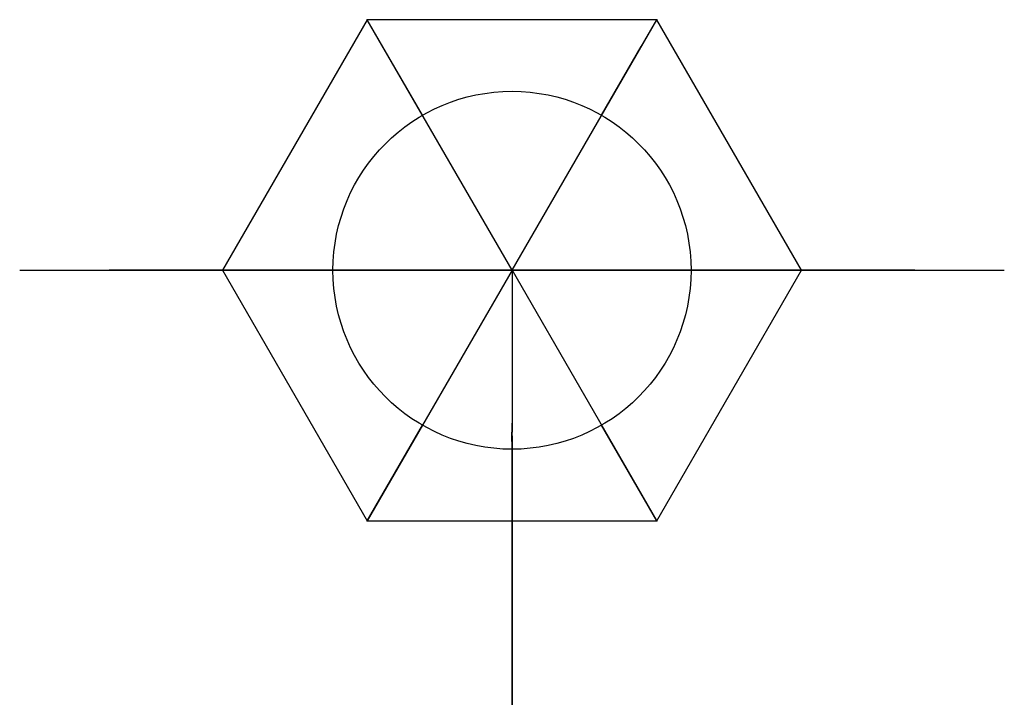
# Model space of a CAD drawing. Header units: inches. Extents: x -5.5 to 5.5, y -4.9 to 2.8.
import ezdxf

# ---------------------------------------------------------------- set-up
doc = ezdxf.new("R2010")
doc.units = ezdxf.units.IN
doc.header["$MEASUREMENT"] = 0
for name, color, linetype in [('Arca Petite v8_Sketch1', 7, 'Continuous'), ('Arca Petite v8_Sketch2', 7, 'Continuous'), ('Arca Petite v8_Sketch3', 7, 'Continuous'), ('Arca Petite v8_Sketch4', 7, 'Continuous'), ('Arca Tall v18_Sketch1', 7, 'Continuous'), ('Arca Tall v18_Sketch2', 7, 'Continuous'), ('Arca Tall v18_Sketch3', 7, 'Continuous'), ('Facet Petite v7_Sketch10', 7, 'Continuous'), ('Facet Petite v7_Sketch12', 7, 'Continuous'), ('Facet Petite v7_Sketch15', 7, 'Continuous'), ('Facet Petite v7_Sketch17', 7, 'Continuous'), ('Facet Petite v7_Sketch18', 7, 'Continuous'), ('Facet Petite v7_Sketch7', 7, 'Continuous'), ('Facet Petite v7_Sketch8', 7, 'Continuous'), ('Ketra - A20 Tunable Lamp v4_Sketch1', 7, 'Continuous'), ('Trove - TL v7_Sketch1', 7, 'Continuous')]:
    doc.layers.add(name, color=color, linetype=linetype)

# ---------------------------------------------------------------- blocks, each defined once
blk = doc.blocks.new('ArcaPetitev8')
at = {"layer": 'Arca Petite v8_Sketch1'}
for p, q in [((-5, 0), (5, 0)), ((-2.5, 0, -4), (2.5, 0, -4)), ((0, 0, 4), (0, 0, -4))]:
    blk.add_line(p, q, dxfattribs=at)
blk.add_point((0, 0), dxfattribs=at)
at = {"layer": 'Arca Petite v8_Sketch2'}
for p, q in [((-5, 0), (5, 0)), ((-4.5, 0), (4.5, 0)), ((-4.5, 0, 3), (-4.5, 0, -2.5)), ((-4.5, 0, -2.5), (-2, 0, -2.5)), ((4.5, 0, 3), (-4.5, 0, 3)), ((-2.5, 0, -4), (2.5, 0, -4)), ((-2, 0, -4), (-2, 0, -2.5)), ((2, 0, -4), (-2, 0, -4)), ((0, 0, 4), (0, 0, -4)), ((0, 0, -4), (0, 0, 3)), ((2, 0, -2.5), (2, 0, -4)), ((2, 0, -2.5), (4.5, 0, -2.5)), ((4.5, 0, -2.5), (4.5, 0, 3))]:
    blk.add_line(p, q, dxfattribs=at)
for p in [(0, 0), (0, 0, -4)]:
    blk.add_point(p, dxfattribs=at)
at = {"layer": 'Arca Petite v8_Sketch3'}
for p, q in [((-4.5, 0, 0.75), (-4.5, 0, 0.6)), ((-2.276, 0, -2.635), (-3.333, 0, -2.252)), ((0.5, 0, -4), (-2, 0, -4)), ((-2, 0, -4), (-2, 0, -3.05)), ((0, 0, -4), (0, 0, 4.008)), ((0.5, 0, 4.01), (0.5, 0, -4)), ((0.5, 0, -3.931), (0.5, 0, -3.114))]:
    blk.add_line(p, q, dxfattribs=at)
at = {"layer": 'Arca Petite v8_Sketch3', "extrusion": (0, 1, 0)}
for centre, radius, start, end in [((-8.725, 0.675), 13.225, 353.1901, 7.2965), ((3.846, -0.826), 0.565, 351.1302, 353.1901), ((2.179, -0.566), 2.252, 333.9874, 351.1302), ((2.02, 1.98), 2.402, 8.978, 28.8769), ((3.7, -1.308), 0.56, 325.1898, 333.9874), ((0.761, 0.735), 4.139, 321.9056, 325.1898), ((3.598, 2.85), 0.601, 28.8769, 36.7084), ((0.761, 0.735), 4.139, 36.7084, 38.0444), ((3.597, 2.954), 0.538, 38.0444, 45.4568), ((3.68, -1.553), 0.43, 313.5683, 321.9056), ((2.789, -0.616), 1.723, 305.8264, 313.5683), ((2.464, 1.803), 2.154, 45.4568, 51.7474), ((1.547, 1.798), 4.426, 293.7981, 300.561), ((3.463, 3.07), 0.54, 51.7474, 63.9112), ((2.019, 0.121), 3.823, 63.9112, 87.2926), ((2.45, -3.05), 0.45, 112.7545, 180), ((-0.5, -48.104), 52.114, 87.0306, 92.7497)]:
    blk.add_arc(centre, radius, start, end, dxfattribs=at)
at = {"layer": 'Arca Petite v8_Sketch3'}
blk.add_point((0.5, 0, -4), dxfattribs=at)
at = {"layer": 'Arca Petite v8_Sketch4'}
for p, q in [((4.5, 0, 3), (-4.5, 0, 3)), ((4.5, 0, 3), (-4.5, 0, 3)), ((-2.242, 0, -2.652), (-3.346, 0, -2.252)), ((0, 0, -4), (-2, 0, -4)), ((-2, 0, -4), (-2, 0, -3.051)), ((0, 0, -4), (0, 0, 3.008))]:
    blk.add_line(p, q, dxfattribs=at)
at = {"layer": 'Arca Petite v8_Sketch4', "extrusion": (0, 1, 0)}
for centre, radius, start, end in [((-8.725, 0.175), 13.225, 359.6514, 0.3486), ((-8.713, 0.675), 13.225, 353.1916, 357.4844), ((-8.713, -0.325), 13.225, 2.5156, 7.2965), ((3.858, -0.826), 0.565, 351.0517, 353.2251), ((2.192, -0.566), 2.252, 333.9874, 351.1103), ((2.033, 0.98), 2.402, 8.978, 28.8769), ((3.712, -1.308), 0.56, 325.1898, 333.9874), ((0.774, 0.735), 4.139, 321.9056, 325.1898), ((3.61, 1.85), 0.601, 28.8769, 36.7084), ((0.774, -0.265), 4.139, 36.7084, 38.0444), ((3.61, 1.954), 0.538, 38.0444, 45.4568), ((3.693, -1.553), 0.43, 313.5683, 321.9056), ((2.801, -0.616), 1.723, 305.8264, 313.5683), ((2.476, 0.803), 2.154, 45.4568, 51.7474), ((3.475, 2.07), 0.54, 51.7474, 63.9112), ((1.56, 1.798), 4.426, 293.7981, 300.561), ((2.032, -0.879), 3.823, 63.9112, 87.2926), ((2.45, -3.051), 0.45, 117.5291, 179.9982), ((-0.487, -49.104), 52.114, 87.0306, 89.464)]:
    blk.add_arc(centre, radius, start, end, dxfattribs=at)
at = {"layer": 'Arca Petite v8_Sketch4'}
blk.add_point((0.5, 0, -4), dxfattribs=at)
blk = doc.blocks.new('Trove-TLv7')
at = {"layer": 'Trove - TL v7_Sketch1'}
for p, q in [((0, 0, 9.569), (0, 0, -1)), ((0, 0, 9.757), (0, 0, 9.569)), ((0, 0, 9.757), (0, -1.81, 9.757)), ((0, 0, 9.569), (0, -1.708, 9.569)), ((0, -1.812, 0.484), (0, -1.812, -0.5)), ((0, -2, -0.5), (0, -1.812, -0.5)), ((0, -4.613, 5.196), (0, -1.813, 9.512)), ((0, -1.85, 0.616), (0, -4.614, 5.062)), ((0, -4.835, 5.198), (0, -1.915, 9.7)), ((0, -2, 0.431), (0, -2, -0.5)), ((0, -2.038, 0.563), (0, -4.836, 5.064))]:
    blk.add_line(p, q, dxfattribs=at)
at = {"layer": 'Trove - TL v7_Sketch1', "extrusion": (1, 0, 1.5854e-12)}
blk.add_arc((-1.708, 9.444), 0.125, 90, 147.0306, dxfattribs=at)
at = {"layer": 'Trove - TL v7_Sketch1', "extrusion": (-1, 0, -1.5561e-12)}
blk.add_arc((1.81, 9.632), 0.125, 32.9694, 90, dxfattribs=at)
at = {"layer": 'Trove - TL v7_Sketch1', "extrusion": (1, -1.2e-15, 9e-16)}
blk.add_arc((-2.062, 0.484), 0.25, 360, 31.866, dxfattribs=at)
at = {"layer": 'Trove - TL v7_Sketch1', "extrusion": (1, -1.449e-13, 5.282e-13)}
blk.add_arc((-2.25, 0.431), 0.25, 360, 31.866, dxfattribs=at)
at = {"layer": 'Trove - TL v7_Sketch1', "extrusion": (-1, -2.4758e-12, 2.05e-14)}
blk.add_arc((4.508, 5.128), 0.125, 328.134, 32.9694, dxfattribs=at)
at = {"layer": 'Trove - TL v7_Sketch1', "extrusion": (-1, -2.4576e-12, 3.8e-14)}
blk.add_arc((4.73, 5.13), 0.125, 328.134, 32.9694, dxfattribs=at)
at = {"layer": 'Trove - TL v7_Sketch1'}
blk.add_point((0, 0), dxfattribs=at)
blk = doc.blocks.new('ArcaTallv18')
at = {"layer": 'Arca Tall v18_Sketch1'}
for p, q in [((-3.767, 0, -4.891), (-3.767, 0, -4.892)), ((-3.767, 0, -4.891), (-3.767, 0, -4.89)), ((-2, 0, -9.52), (-2, 0, -10.5)), ((-2, 0, -10.5), (0, 0, -10.5)), ((-0.557, 0, -0.12), (-0.25, 0, -0.12)), ((-0.25, 0, -0.12), (0, 0, -0.12)), ((0, 0), (0, 0, -10.5))]:
    blk.add_line(p, q, dxfattribs=at)
at = {"layer": 'Arca Tall v18_Sketch1', "extrusion": (0, 1, 0)}
blk.add_arc((0.525, -7.43), 7.311, 77.711, 89.7496, dxfattribs=at)
for points, degree, knots in [([(-3.767, 0, -4.892), (-3.767, 0, -5.355), (-3.747, 0, -6.029), (-3.728, 0, -6.581), (-3.716, 0, -7.006), (-3.681, 0, -7.485), (-3.649, 0, -7.789), (-3.443, 0, -8.456), (-3.294, 0, -8.701), (-3.199, 0, -8.849), (-3.144, 0, -8.912), (-3.035, 0, -9.013), (-2.975, 0, -9.066), (-2.822, 0, -9.156)], 3, [-15.044026, -15.044026, -15.044026, -15.044026, -6.2093, -6.2093, -5.146285, -5.146285, -4.222153, -4.222153, -3.293737, -3.293737, -2.037147, -2.037147, -1.397325, -1.397325, -1.397325, -1.397325]), ([(-3.767, 0, -4.89), (-3.767, 0, -4.426), (-3.747, 0, -3.752), (-3.728, 0, -3.2), (-3.716, 0, -2.775), (-3.681, 0, -2.296), (-3.649, 0, -1.993), (-3.443, 0, -1.326), (-3.294, 0, -1.08), (-3.199, 0, -0.932), (-3.144, 0, -0.869), (-3.015, 0, -0.75), (-2.8, 0, -0.55), (-2.45, 0, -0.4), (-2.376, 0, -0.373), (-2.185, 0, -0.313), (-2.153, 0, -0.301), (-2.081, 0, -0.287)], 3, [-15.044026, -15.044026, -15.044026, -15.044026, -6.2093, -6.2093, -5.146285, -5.146285, -4.222153, -4.222153, -3.293737, -3.293737, -2.037147, -2.037147, -1.057094, -1.057094, -0.564342, -0.564342, 0, 0, 0, 0]), ([(-2, 0, -9.52), (-2, 0, -9.362), (-2.11, 0, -9.314), (-2.354, 0, -9.294), (-2.537, 0, -9.263), (-2.752, 0, -9.192), (-2.822, 0, -9.156)], 5, [0, 0, 0, 0, 0, 0, 0.5, 0.8436619, 0.8436619, 0.8436619, 0.8436619, 0.8436619, 0.8436619])]:
    blk.add_open_spline(points, degree=degree, knots=knots, dxfattribs=at)
blk.add_open_spline([(-2, 0, -9.64), (-2, 0, -9.64), (-2, 0, -9.64), (-2, 0, -9.64)], degree=3, dxfattribs=at)
at = {"layer": 'Arca Tall v18_Sketch1'}
for p in [(-2, 0, -9.362), (0, 0)]:
    blk.add_point(p, dxfattribs=at)
at = {"layer": 'Arca Tall v18_Sketch2'}
for p, q in [((-3.767, 0, -4.891), (-3.767, 0, -4.892)), ((-3.767, 0, -4.891), (-3.767, 0, -4.89)), ((-2, 0, -10.5), (0, 0, -10.5)), ((-2, 0, -9.64), (-2, 0, -10.5)), ((-0.557, 0, -0.12), (-0.25, 0, -0.12)), ((-0.25, 0, -0.12), (0, 0, -0.12)), ((0, 0, -10.5), (0, 0, -0.12))]:
    blk.add_line(p, q, dxfattribs=at)
at = {"layer": 'Arca Tall v18_Sketch2', "extrusion": (0, 1, 0)}
blk.add_arc((0.525, -7.43), 7.311, 77.711, 89.7496, dxfattribs=at)
for points, knots in [([(-3.767, 0, -4.89), (-3.767, 0, -4.426), (-3.747, 0, -3.752), (-3.728, 0, -3.2), (-3.716, 0, -2.775), (-3.681, 0, -2.296), (-3.649, 0, -1.993), (-3.443, 0, -1.326), (-3.294, 0, -1.08), (-3.199, 0, -0.932), (-3.144, 0, -0.869), (-3.015, 0, -0.75), (-2.904, 0, -0.654), (-2.58, 0, -0.461), (-2.376, 0, -0.373), (-2.185, 0, -0.313), (-2.153, 0, -0.301), (-2.081, 0, -0.287)], [-15.044026, -15.044026, -15.044026, -15.044026, -6.2093, -6.2093, -5.146285, -5.146285, -4.222153, -4.222153, -3.293737, -3.293737, -2.037147, -2.037147, -1.057094, -1.057094, -0.564342, -0.564342, 0, 0, 0, 0]), ([(-3.767, 0, -4.892), (-3.767, 0, -5.355), (-3.747, 0, -6.029), (-3.728, 0, -6.581), (-3.716, 0, -7.006), (-3.681, 0, -7.485), (-3.649, 0, -7.789), (-3.443, 0, -8.456), (-3.294, 0, -8.701), (-3.199, 0, -8.849), (-3.144, 0, -8.912), (-3.015, 0, -9.031), (-2.904, 0, -9.128), (-2.592, 0, -9.313), (-2.42, 0, -9.389), (-2.32, 0, -9.425)], [-15.044026, -15.044026, -15.044026, -15.044026, -6.2093, -6.2093, -5.146285, -5.146285, -4.222153, -4.222153, -3.293737, -3.293737, -2.037147, -2.037147, -1.057094, -1.057094, -0.618227, -0.618227, -0.618227, -0.618227]), ([(-2, 0, -9.64), (-2, 0, -9.63), (-2.004, 0, -9.606), (-2.019, 0, -9.58), (-2.037, 0, -9.559), (-2.1, 0, -9.51), (-2.129, 0, -9.498), (-2.32, 0, -9.425)], [-0.6838435, -0.6838435, -0.6838435, -0.6838435, -0.4659513, -0.4659513, -0.2480592, -0.2480592, 0, 0, 0, 0])]:
    blk.add_open_spline(points, degree=3, knots=knots, dxfattribs=at)
at = {"layer": 'Arca Tall v18_Sketch2'}
for p in [(-2, 0, -9.362), (0, 0)]:
    blk.add_point(p, dxfattribs=at)
at = {"layer": 'Arca Tall v18_Sketch3'}
for p, q in [((-5.5, 0, -1), (5.5, 0, -1)), ((-5.5, 0, 11.5), (5.5, 0, 11.5)), ((-5, 0, 12), (-5, 0, -2)), ((0, 0, 12), (0, 0, -2)), ((3.75, 0, 12), (3.75, 0, -2)), ((5, 0, 12), (5, 0, -2))]:
    blk.add_line(p, q, dxfattribs=at)
blk.add_point((0, 0), dxfattribs=at)
blk = doc.blocks.new('FacetPetitev7')
at = {"layer": 'Facet Petite v7_Sketch10'}
blk.add_circle((0, 0, 1), 2, dxfattribs=at)
blk.add_point((0, 0, 1), dxfattribs=at)
at = {"layer": 'Facet Petite v7_Sketch12'}
for p, q in [((-1.617, 2.8, 1.7), (-3.233, 0, 1.7)), ((1.617, 2.8, 1.7), (-1.617, 2.8, 1.7)), ((3.233, 0, 1.7), (1.617, 2.8, 1.7)), ((-3.233, 0, 1.7), (-1.617, -2.8, 1.7)), ((1.617, -2.8, 1.7), (3.233, 0, 1.7)), ((-1.617, -2.8, 1.7), (1.617, -2.8, 1.7))]:
    blk.add_line(p, q, dxfattribs=at)
blk.add_point((0, 0, 1.7), dxfattribs=at)
blk.add_point((0, 0, 1.7), dxfattribs=at)
at = {"layer": 'Facet Petite v7_Sketch15'}
for p, q in [((-3.233, 0, 1.7), (-2, 0, 1)), ((3.233, 0, 1.7), (2.116, 0, 0.854))]:
    blk.add_line(p, q, dxfattribs=at)
for p in [(-3.233, 0, 1.7), (0, 0), (-2, 0, 1), (3.233, 0, 1.7)]:
    blk.add_point(p, dxfattribs=at)
at = {"layer": 'Facet Petite v7_Sketch17'}
for p, q in [((-1, 1.732, 1), (-1.617, 2.8, 1.7)), ((1, 1.732, 1), (1.617, 2.8, 1.7)), ((1, 1.732, 1), (1.443, 2.5, 1.7)), ((0, 0, 1), (-3.088, 0, 1)), ((0, 0, 1), (-2.887, 0, 1)), ((0, 0, 1), (-2.887, 0, 1)), ((0, 0, 1), (-2.021, 0, 1)), ((0, 0, 1), (0, 0, 1.7)), ((-1.617, -2.8, 1.7), (-1, -1.732, 1)), ((1.617, -2.8, 1.7), (1, -1.732, 1))]:
    blk.add_line(p, q, dxfattribs=at)
blk.add_circle((0, 0, 1), 2, dxfattribs=at)
for p in [(-1.617, 2.8, 1.7), (1.617, 2.8, 1.7), (0, 0, 1), (0, 0, 1.7), (-1.617, -2.8, 1.7), (1.617, -2.8, 1.7)]:
    blk.add_point(p, dxfattribs=at)
at = {"layer": 'Facet Petite v7_Sketch18'}
for q in [(-1.617, 2.8, 6.7), (1.617, 2.8, 6.7), (-3.233, 0, 6.7), (-1.617, -2.8, 6.7), (1.617, -2.8, 6.7), (3.233, 0, 6.7)]:
    blk.add_line((0, 0, 9.3), q, dxfattribs=at)
for p in [(-1.617, 2.8, 6.7), (1.617, 2.8, 6.7), (-3.233, 0, 6.7), (0, 0, 9.3), (3.233, 0, 6.7), (-1.617, -2.8, 6.7), (1.617, -2.8, 6.7)]:
    blk.add_point(p, dxfattribs=at)
at = {"layer": 'Facet Petite v7_Sketch7'}
blk.add_point((0, 0), dxfattribs=at)
at = {"layer": 'Facet Petite v7_Sketch8'}
blk.add_circle((0, 0), 2, dxfattribs=at)
blk.add_point((0, 0), dxfattribs=at)
blk = doc.blocks.new('Ketra-A20TunableLampv4')
at = {"layer": 'Ketra - A20 Tunable Lamp v4_Sketch1'}
for p, q in [((-1.051, 0, 2.941), (-1.237, 0, 3.451)), ((-0.699, 0, 1.2), (-0.6, 0, 1.1)), ((-0.5, 0, 1.1), (-0.6, 0, 1.1)), ((-0.425, 0, 0.1), (-0.5, 0, 0.175)), ((-0.5, 0, 0.175), (-0.5, 0, 1.1)), ((-0.2, 0, 0.1), (-0.425, 0, 0.1)), ((-0.2, 0, 0.1), (-0.1, 0)), ((0, 0), (-0.1, 0)), ((0, 0), (0, 0, 4.95))]:
    blk.add_line(p, q, dxfattribs=at)
at = {"layer": 'Ketra - A20 Tunable Lamp v4_Sketch1', "extrusion": (0, 1, 0)}
blk.add_arc((0, 3.7), 1.25, 336.2288, 90, dxfattribs=at)
blk.add_open_spline([(-0.699, 0, 1.2), (-0.707, 0, 1.268), (-0.722, 0, 1.407), (-0.75, 0, 1.618), (-0.794, 0, 1.908), (-0.869, 0, 2.292), (-0.954, 0, 2.626), (-1.039, 0, 2.901), (-1.107, 0, 3.095), (-1.144, 0, 3.196)], degree=5, dxfattribs=at)
at = {"layer": 'Ketra - A20 Tunable Lamp v4_Sketch1'}
for p in [(-0.5, 0, 0.1), (0, 0)]:
    blk.add_point(p, dxfattribs=at)

msp = doc.modelspace()

# ---------------------------------------------------------------- block references
for name, p in [('FacetPetitev7', (0, 0, 7.366)), ('ArcaTallv18', (0, 0, 7.366)), ('ArcaPetitev8', (0, 0, 17.526)), ('Ketra-A20TunableLampv4', (0, 0, 6.731)), ('Trove-TLv7', (0, 0, 8.636))]:
    msp.add_blockref(name, p)

doc.saveas('drawing.dxf')
